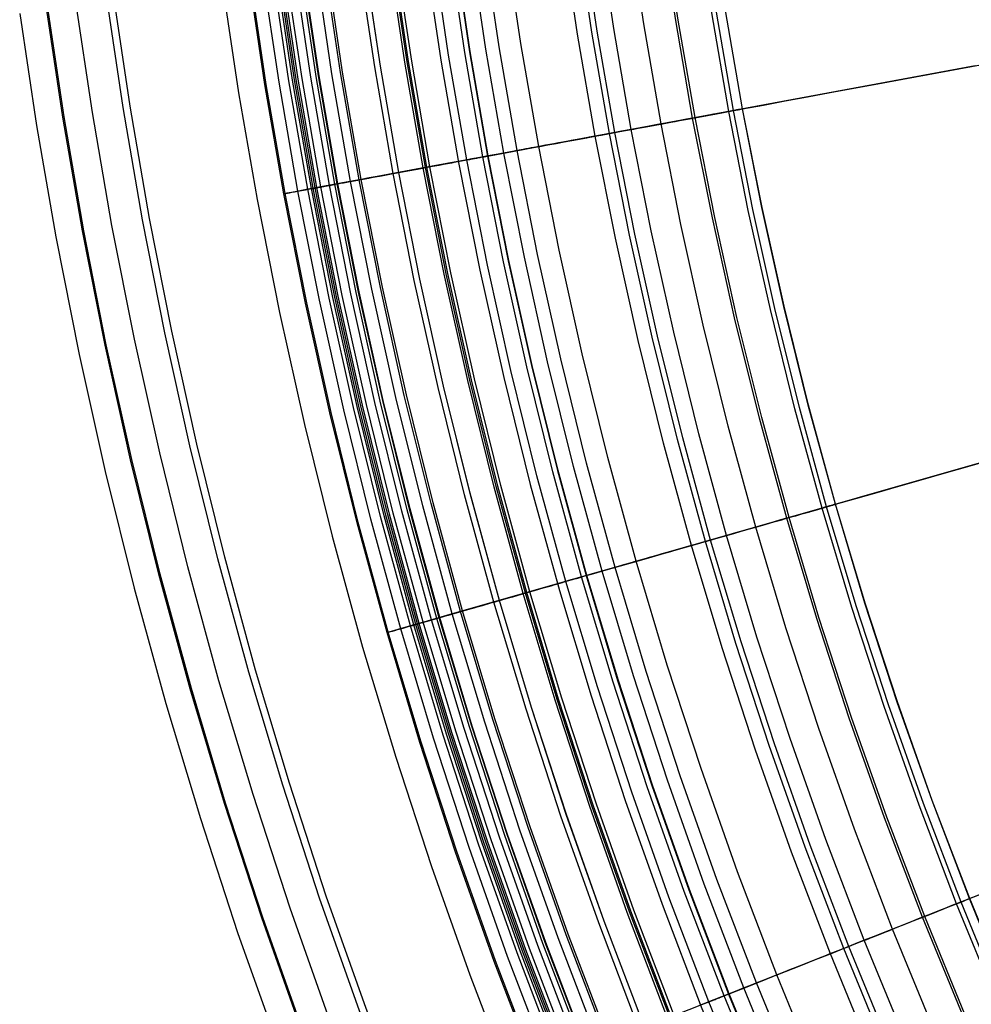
# Model space of a CAD drawing. Header units: millimetres. Extents: x -14 to 488, y -50 to 50.
# Tile 101 of 256: x 262 to 269, y -12 to -5. Entities that reach past the tile are written whole.
import ezdxf

# ---------------------------------------------------------------- set-up
doc = ezdxf.new("R2010")
doc.units = ezdxf.units.MM
doc.header["$MEASUREMENT"] = 0
doc.layers.add('Default', color=7, linetype='Continuous')

msp = doc.modelspace()

# ---------------------------------------------------------------- linework, layer by layer
at = {"layer": 'Default'}
for points in [[(268.9196, -17.8387), (268.4741, -17.0967), (268.049, -16.3461), (267.6446, -15.5876), (267.261, -14.8222), (266.8983, -14.0507), (266.5567, -13.2738), (266.236, -12.4925), (265.9365, -11.7075), (265.6578, -10.9196), (265.4001, -10.1296), (265.1632, -9.3384), (264.947, -8.5466), (264.7511, -7.7551), (264.5755, -6.9645), (264.4198, -6.1755), (264.2838, -5.3889), (264.1671, -4.6053), (264.0695, -3.8253), (263.9905, -3.0495), (263.9298, -2.2786), (263.8869, -1.513), (263.8615, -0.7533), (263.8532, 0)], [(268.933, -17.8305), (268.4877, -17.0888), (268.0629, -16.3385), (267.6587, -15.5804), (267.2752, -14.8153), (266.9127, -14.0442), (266.5712, -13.2677), (266.2507, -12.4867), (265.9513, -11.702), (265.6728, -10.9145), (265.4152, -10.1249), (265.1784, -9.334), (264.9622, -8.5426), (264.7665, -7.7515), (264.5909, -6.9612), (264.4353, -6.1726), (264.2993, -5.3864), (264.1827, -4.6031), (264.0851, -3.8235), (264.0062, -3.0481), (263.9455, -2.2775), (263.9027, -1.5123), (263.8773, -0.7529), (263.869, 0)], [(269.136, -17.7051), (268.6938, -16.9686), (268.2719, -16.2236), (267.8705, -15.4708), (267.4898, -14.7112), (267.1299, -13.9454), (266.7907, -13.1744), (266.4725, -12.3989), (266.1752, -11.6197), (265.8987, -10.8377), (265.6429, -10.0537), (265.4078, -9.2684), (265.1931, -8.4826), (264.9987, -7.6969), (264.8244, -6.9123), (264.6699, -6.1292), (264.5349, -5.3485), (264.4191, -4.5707), (264.3222, -3.7966), (264.2438, -3.0266), (264.1835, -2.2615), (264.141, -1.5016), (264.1158, -0.7476), (264.1075, 0)], [(269.171, -17.6834), (268.7294, -16.9479), (268.308, -16.2038), (267.9071, -15.4519), (267.5269, -14.6932), (267.1673, -13.9283), (266.8286, -13.1582), (266.5108, -12.3837), (266.2138, -11.6055), (265.9376, -10.8245), (265.6822, -10.0414), (265.4473, -9.2571), (265.2329, -8.4722), (265.0388, -7.6875), (264.8647, -6.9038), (264.7104, -6.1217), (264.5755, -5.342), (264.4599, -4.5652), (264.3631, -3.792), (264.2848, -3.0229), (264.2246, -2.2587), (264.1821, -1.4998), (264.157, -0.7467), (264.1487, 0)], [(269.3255, -17.5879), (268.8863, -16.8564), (268.4672, -16.1163), (268.0685, -15.3685), (267.6903, -14.6138), (267.3327, -13.8531), (266.9958, -13.0872), (266.6797, -12.3168), (266.3843, -11.5429), (266.1096, -10.7661), (265.8556, -9.9872), (265.622, -9.2071), (265.4087, -8.4264), (265.2156, -7.646), (265.0425, -6.8665), (264.889, -6.0887), (264.7549, -5.3131), (264.6398, -4.5405), (264.5436, -3.7715), (264.4657, -3.0066), (264.4058, -2.2465), (264.3636, -1.4917), (264.3386, -0.7427), (264.3303, 0)], [(269.3395, -17.5793), (268.9004, -16.8481), (268.4816, -16.1084), (268.083, -15.361), (267.705, -14.6067), (267.3476, -13.8464), (267.0109, -13.0808), (266.6949, -12.3108), (266.3997, -11.5372), (266.1252, -10.7608), (265.8712, -9.9823), (265.6377, -9.2026), (265.4246, -8.4223), (265.2316, -7.6423), (265.0585, -6.8632), (264.9051, -6.0857), (264.771, -5.3105), (264.6561, -4.5383), (264.5599, -3.7696), (264.482, -3.0052), (264.4222, -2.2454), (264.38, -1.491), (264.355, -0.7423), (264.3467, 0)], [(268.9098, -16.8426), (268.4911, -16.1031), (268.0927, -15.356), (267.7148, -14.6019), (267.3575, -13.8418), (267.0209, -13.0765), (266.7051, -12.3068), (266.4099, -11.5335), (266.1355, -10.7573), (265.8816, -9.9791), (265.6482, -9.1996), (265.4351, -8.4196), (265.2422, -7.6398), (265.0692, -6.8609), (264.9158, -6.0837), (264.7818, -5.3088), (264.6669, -4.5368), (264.5707, -3.7684), (264.4929, -3.0042), (264.4331, -2.2447), (264.3909, -1.4905), (264.3659, -0.7421), (264.3576, 0)], [(268.9301, -16.8308), (268.5117, -16.0918), (268.1135, -15.3452), (267.7359, -14.5917), (267.3789, -13.8321), (267.0425, -13.0674), (266.7269, -12.2982), (266.4319, -11.5254), (266.1577, -10.7497), (265.904, -9.9721), (265.6708, -9.1931), (265.4578, -8.4137), (265.265, -7.6344), (265.0921, -6.8561), (264.9389, -6.0794), (264.805, -5.3051), (264.6901, -4.5336), (264.594, -3.7658), (264.5162, -3.0021), (264.4565, -2.2431), (264.4143, -1.4894), (264.3893, -0.7416), (264.3811, 0)], [(269.2709, -16.6321), (268.8574, -15.9018), (268.464, -15.164), (268.0908, -14.4194), (267.738, -13.6688), (267.4056, -12.9131), (267.0937, -12.153), (266.8022, -11.3893), (266.5312, -10.6228), (266.2805, -9.8543), (266.05, -9.0846), (265.8396, -8.3143), (265.6491, -7.5443), (265.4782, -6.7752), (265.3268, -6.0077), (265.1944, -5.2424), (265.081, -4.4801), (264.986, -3.7213), (264.9091, -2.9666), (264.8501, -2.2166), (264.8084, -1.4719), (264.7837, -0.7328), (264.7756, 0)], [(269.3056, -16.6118), (268.8926, -15.8825), (268.4997, -15.1455), (268.127, -14.4018), (267.7746, -13.6522), (267.4426, -12.8973), (267.1311, -12.1382), (266.84, -11.3754), (266.5693, -10.6099), (266.3189, -9.8423), (266.0887, -9.0735), (265.8785, -8.3042), (265.6882, -7.5351), (265.5176, -6.7669), (265.3663, -6.0003), (265.2341, -5.236), (265.1208, -4.4746), (265.0259, -3.7168), (264.9492, -2.963), (264.8902, -2.2139), (264.8486, -1.4701), (264.8239, -0.7319), (264.8158, 0)], [(268.9937, -15.8269), (268.6022, -15.0925), (268.2307, -14.3514), (267.8796, -13.6044), (267.5488, -12.8522), (267.2383, -12.0957), (266.9482, -11.3356), (266.6785, -10.5727), (266.429, -9.8079), (266.1996, -9.0418), (265.9902, -8.2751), (265.8005, -7.5087), (265.6305, -6.7432), (265.4797, -5.9794), (265.348, -5.2177), (265.2351, -4.459), (265.1405, -3.7038), (265.0641, -2.9526), (265.0053, -2.2062), (264.9638, -1.4649), (264.9392, -0.7294), (264.9312, 0)], [(269.0808, -15.779), (268.6904, -15.0469), (268.3201, -14.3081), (267.97, -13.5633), (267.6402, -12.8134), (267.3307, -12.0591), (267.0415, -11.3013), (266.7725, -10.5408), (266.5238, -9.7782), (266.2951, -9.0144), (266.0863, -8.2501), (265.8972, -7.486), (265.7277, -6.7229), (265.5774, -5.9613), (265.4461, -5.2019), (265.3335, -4.4455), (265.2392, -3.6926), (265.163, -2.9437), (265.1044, -2.1995), (265.0631, -1.4605), (265.0386, -0.7272), (265.0305, 0)], [(269.2217, -15.7016), (268.8332, -14.9731), (268.4648, -14.2378), (268.1164, -13.4967), (267.7882, -12.7505), (267.4802, -11.9999), (267.1924, -11.2459), (266.9248, -10.489), (266.6773, -9.7302), (266.4497, -8.9702), (266.2419, -8.2096), (266.0538, -7.4493), (265.8851, -6.6899), (265.7355, -5.932), (265.6049, -5.1764), (265.4928, -4.4237), (265.399, -3.6744), (265.3232, -2.9293), (265.2648, -2.1887), (265.2237, -1.4533), (265.1993, -0.7236), (265.1913, 0)], [(269.2073, -14.7796), (268.8436, -14.0539), (268.4998, -13.3223), (268.1758, -12.5858), (267.8718, -11.8449), (267.5877, -11.1006), (267.3236, -10.3535), (267.0792, -9.6045), (266.8546, -8.8543), (266.6495, -8.1036), (266.4638, -7.3531), (266.2973, -6.6034), (266.1497, -5.8554), (266.0207, -5.1095), (265.9101, -4.3665), (265.8175, -3.627), (265.7426, -2.8914), (265.6851, -2.1604), (265.6444, -1.4345), (265.6204, -0.7142), (265.6124, 0)], [(268.9391, -14.0075), (268.5964, -13.2784), (268.2735, -12.5442), (267.9705, -11.8058), (267.6873, -11.064), (267.424, -10.3194), (267.1805, -9.5729), (266.9566, -8.8251), (266.7522, -8.0769), (266.5671, -7.3288), (266.4011, -6.5817), (266.254, -5.8361), (266.1255, -5.0927), (266.0152, -4.3521), (265.923, -3.615), (265.8483, -2.8819), (265.7909, -2.1533), (265.7505, -1.4298), (265.7265, -0.7119), (265.7186, 0)], [(268.975, -13.9901), (268.6326, -13.2619), (268.3101, -12.5287), (268.0075, -11.7912), (267.7247, -11.0502), (267.4618, -10.3066), (267.2185, -9.561), (266.9949, -8.8141), (266.7908, -8.0668), (266.6059, -7.3197), (266.4402, -6.5735), (266.2932, -5.8288), (266.1648, -5.0864), (266.0547, -4.3467), (265.9626, -3.6105), (265.888, -2.8783), (265.8307, -2.1506), (265.7903, -1.428), (265.7663, -0.711), (265.7584, 0)], [(269.0843, -13.9371), (268.7433, -13.2116), (268.422, -12.4811), (268.1205, -11.7464), (267.8388, -11.0083), (267.5769, -10.2675), (267.3345, -9.5247), (267.1118, -8.7807), (266.9084, -8.0362), (266.7243, -7.2919), (266.5591, -6.5485), (266.4127, -5.8067), (266.2848, -5.0671), (266.1751, -4.3302), (266.0833, -3.5968), (266.009, -2.8674), (265.952, -2.1425), (265.9117, -1.4226), (265.8878, -0.7083), (265.88, 0)], [(268.9458, -13.1195), (268.6268, -12.3941), (268.3274, -11.6645), (268.0477, -10.9315), (267.7875, -10.1959), (267.5469, -9.4583), (267.3257, -8.7195), (267.1237, -7.9802), (266.9409, -7.2411), (266.7769, -6.5029), (266.6315, -5.7662), (266.5045, -5.0317), (266.3956, -4.3), (266.3044, -3.5717), (266.2306, -2.8474), (266.174, -2.1275), (266.134, -1.4127), (266.1103, -0.7034), (266.1025, 0)], [(269.1603, -13.0219), (268.8436, -12.3019), (268.5465, -11.5778), (268.2688, -10.8503), (268.0106, -10.1201), (267.7718, -9.388), (267.5522, -8.6546), (267.3518, -7.9208), (267.1703, -7.1872), (267.0075, -6.4545), (266.8632, -5.7233), (266.7371, -4.9943), (266.629, -4.2681), (266.5385, -3.5452), (266.4653, -2.8262), (266.4091, -2.1117), (266.3694, -1.4022), (266.3458, -0.6981), (266.3381, 0)], [(269.1763, -13.0146), (268.8598, -12.2951), (268.5628, -11.5713), (268.2853, -10.8442), (268.0273, -10.1144), (267.7886, -9.3827), (267.5691, -8.6498), (267.3688, -7.9164), (267.1874, -7.1832), (267.0247, -6.4509), (266.8805, -5.7201), (266.7545, -4.9915), (266.6464, -4.2657), (266.556, -3.5432), (266.4828, -2.8246), (266.4266, -2.1105), (266.3869, -1.4014), (266.3634, -0.6977), (266.3557, 0)], [(269.0913, -12.1967), (268.7967, -11.4787), (268.5214, -10.7574), (268.2654, -10.0335), (268.0287, -9.3076), (267.811, -8.5806), (267.6122, -7.8531), (267.4323, -7.1257), (267.2709, -6.3993), (267.1278, -5.6744), (267.0029, -4.9516), (266.8957, -4.2316), (266.8059, -3.5148), (266.7334, -2.802), (266.6776, -2.0937), (266.6382, -1.3902), (266.6149, -0.6922), (266.6072, 0)], [(269.1232, -12.1831), (268.8289, -11.466), (268.5539, -10.7455), (268.2982, -10.0223), (268.0617, -9.2973), (267.8442, -8.5711), (267.6457, -7.8444), (267.4659, -7.1178), (267.3047, -6.3922), (267.1618, -5.6681), (267.037, -4.9461), (266.9299, -4.2269), (266.8403, -3.511), (266.7678, -2.7989), (266.7121, -2.0913), (266.6728, -1.3887), (266.6495, -0.6914), (266.6418, 0)], [(269.1846, -12.157), (268.891, -11.4414), (268.6166, -10.7225), (268.3614, -10.0009), (268.1254, -9.2774), (267.9084, -8.5527), (267.7103, -7.8275), (267.5309, -7.1026), (267.3701, -6.3785), (267.2275, -5.6559), (267.1029, -4.9355), (266.9961, -4.2178), (266.9067, -3.5034), (266.8343, -2.7929), (266.7787, -2.0868), (266.7395, -1.3857), (266.7162, -0.6899), (266.7086, 0)], [(269.1863, -12.1563), (268.8926, -11.4408), (268.6182, -10.7218), (268.3631, -10.0003), (268.1271, -9.2768), (267.9101, -8.5522), (267.712, -7.8271), (267.5327, -7.1022), (267.3718, -6.3781), (267.2293, -5.6556), (267.1047, -4.9352), (266.9978, -4.2176), (266.9084, -3.5032), (266.8361, -2.7928), (266.7805, -2.0867), (266.7413, -1.3856), (266.718, -0.6899), (266.7104, 0)], [(269.1712, -17.6833), (268.7296, -16.9477), (268.3082, -16.2036), (267.9074, -15.4518), (267.5271, -14.6931), (267.1676, -13.9282), (266.8289, -13.1581), (266.511, -12.3836), (266.2141, -11.6054), (265.9379, -10.8244), (265.6824, -10.0413), (265.4476, -9.257), (265.2332, -8.4721), (265.039, -7.6875), (264.8649, -6.9038), (264.7106, -6.1217), (264.5758, -5.3419), (264.4601, -4.5651), (264.3633, -3.7919), (264.285, -3.0229), (264.2249, -2.2587), (264.1824, -1.4998), (264.1572, -0.7467), (264.149, 0)], [(264.5929, 0), (264.6016, -0.7601), (264.6277, -1.5198), (264.6712, -2.2788), (264.732, -3.0365), (264.8101, -3.7926), (264.9054, -4.5468), (265.018, -5.2986), (265.1477, -6.0476), (265.304, -6.8382), (265.4794, -7.6248), (265.6738, -8.4068), (265.8871, -9.184), (266.1191, -9.9558), (266.3698, -10.7217), (266.6389, -11.4813), (266.9264, -12.2341), (267.2453, -13.0107), (267.5837, -13.779), (267.9414, -14.5385), (268.3182, -15.2887), (268.7137, -16.0292), (269.1278, -16.7595)], [(264.5929, 0), (264.6016, -0.7601), (264.6277, -1.5198), (264.6712, -2.2788), (264.732, -3.0365), (264.8101, -3.7926), (264.9054, -4.5468), (265.018, -5.2986), (265.1477, -6.0476), (265.304, -6.8382), (265.4794, -7.6248), (265.6738, -8.4068), (265.8871, -9.184), (266.1191, -9.9558), (266.3698, -10.7217), (266.6389, -11.4813), (266.9264, -12.2341), (267.2453, -13.0107), (267.5837, -13.779), (267.9414, -14.5385), (268.3182, -15.2887), (268.7137, -16.0292), (269.1278, -16.7595)], [(269.1667, -16.6928), (268.7517, -15.9599), (268.3569, -15.2194), (267.9823, -14.472), (267.6282, -13.7187), (267.2946, -12.9602), (266.9816, -12.1973), (266.6891, -11.4309), (266.417, -10.6616), (266.1654, -9.8903), (265.9341, -9.1178), (265.7229, -8.3447), (265.5317, -7.5718), (265.3602, -6.7999), (265.2082, -6.0296), (265.0754, -5.2616), (264.9615, -4.4965), (264.8662, -3.7349), (264.7891, -2.9775), (264.7298, -2.2247), (264.688, -1.4772), (264.6632, -0.7355), (264.655, 0)], [(264.8099, 0), (264.8181, -0.7321), (264.8427, -1.4703), (264.8843, -2.2143), (264.9433, -2.9635), (265.0201, -3.7174), (265.115, -4.4754), (265.2284, -5.237), (265.3605, -6.0014), (265.5118, -6.7681), (265.6825, -7.5364), (265.8729, -8.3057), (266.083, -9.0751), (266.3133, -9.8441), (266.5637, -10.6117), (266.8345, -11.3774), (267.1256, -12.1403), (267.4372, -12.8996), (267.7692, -13.6546), (268.1217, -14.4044), (268.4945, -15.1482), (268.8875, -15.8853), (269.3006, -16.6148)], [(269.3323, -18.606), (268.8657, -17.872), (268.4194, -17.1286), (267.9936, -16.3766), (267.5884, -15.6167), (267.2041, -14.8499), (266.8407, -14.0769), (266.4984, -13.2986), (266.1772, -12.5158), (265.877, -11.7293), (265.5979, -10.94), (265.3397, -10.1485), (265.1024, -9.3558), (264.8857, -8.5626), (264.6895, -7.7695), (264.5135, -6.9774), (264.3575, -6.187), (264.2212, -5.3989), (264.1044, -4.6139)], [(268.9161, -18.878), (268.4428, -18.1334), (267.9899, -17.3791), (267.5578, -16.616), (267.1467, -15.8451), (266.7568, -15.067), (266.3881, -14.2827), (266.0408, -13.493), (265.7149, -12.6988), (265.4104, -11.9008), (265.1272, -11.0999), (264.8652, -10.2969), (264.6244, -9.4926), (264.4045, -8.6878), (264.2054, -7.8831), (264.0269, -7.0795), (263.8686, -6.2775), (263.7304, -5.4779), (263.6118, -4.6813)], [(268.9238, -18.873), (268.4506, -18.1285), (267.9978, -17.3745), (267.5659, -16.6116), (267.1549, -15.8409), (266.7651, -15.063), (266.3965, -14.2789), (266.0493, -13.4895), (265.7234, -12.6954), (265.419, -11.8976), (265.1359, -11.097), (264.874, -10.2942), (264.6332, -9.4901), (264.4134, -8.6854), (264.2144, -7.881), (264.0359, -7.0776), (263.8777, -6.2758), (263.7394, -5.4764), (263.6209, -4.6801)], [(269.0033, -18.821), (268.5314, -18.0786), (268.0799, -17.3266), (267.6491, -16.5659), (267.2393, -15.7972), (266.8505, -15.0215), (266.4829, -14.2396), (266.1367, -13.4523), (265.8117, -12.6605), (265.5081, -11.8649), (265.2258, -11.0664), (264.9646, -10.2658), (264.7245, -9.464), (264.5053, -8.6615), (264.3068, -7.8593), (264.1288, -7.0581), (263.971, -6.2585), (263.8332, -5.4613), (263.715, -4.6672)], [(269.065, -18.7807), (268.594, -18.0399), (268.1435, -17.2895), (267.7137, -16.5304), (267.3047, -15.7634), (266.9168, -14.9894), (266.55, -14.2091), (266.2045, -13.4235), (265.8802, -12.6333), (265.5772, -11.8395), (265.2955, -11.0427), (265.0349, -10.2439), (264.7953, -9.4437), (264.5766, -8.643), (264.3785, -7.8425), (264.2009, -7.043), (264.0435, -6.2451), (263.9059, -5.4497), (263.7879, -4.6572)], [(269.088, -18.7657), (268.6174, -18.0254), (268.1673, -17.2757), (267.7378, -16.5172), (267.3291, -15.7508), (266.9415, -14.9774), (266.575, -14.1977), (266.2298, -13.4127), (265.9058, -12.6232), (265.6031, -11.83), (265.3216, -11.0339), (265.0612, -10.2356), (264.8218, -9.4361), (264.6032, -8.6361), (264.4053, -7.8362), (264.2278, -7.0373), (264.0705, -6.2401), (263.9331, -5.4453), (263.8152, -4.6535)], [(269.0996, -18.7581), (268.6293, -18.0181), (268.1793, -17.2686), (267.75, -16.5104), (267.3415, -15.7444), (266.954, -14.9713), (266.5877, -14.192), (266.2426, -13.4073), (265.9188, -12.6181), (265.6161, -11.8252), (265.3347, -11.0294), (265.0744, -10.2315), (264.8352, -9.4323), (264.6167, -8.6325), (264.4189, -7.833), (264.2415, -7.0345), (264.0842, -6.2376), (263.9468, -5.4431), (263.829, -4.6516)], [(269.1106, -18.7509), (268.6404, -18.0112), (268.1906, -17.262), (267.7615, -16.5041), (267.3531, -15.7384), (266.9658, -14.9656), (266.5996, -14.1865), (266.2547, -13.4022), (265.9309, -12.6133), (265.6284, -11.8207), (265.3471, -11.0252), (265.087, -10.2276), (264.8477, -9.4287), (264.6294, -8.6292), (264.4316, -7.83), (264.2543, -7.0318), (264.0971, -6.2352), (263.9598, -5.441), (263.842, -4.6498)], [(269.122, -18.7434), (268.6521, -18.0041), (268.2024, -17.2552), (267.7734, -16.4976), (267.3653, -15.7321), (266.9781, -14.9596), (266.6121, -14.1809), (266.2672, -13.3968), (265.9436, -12.6082), (265.6413, -11.8159), (265.3601, -11.0208), (265.1, -10.2235), (264.8609, -9.4249), (264.6426, -8.6258), (264.4449, -7.8269), (264.2677, -7.029), (264.1105, -6.2327), (263.9733, -5.4388), (263.8555, -4.6479)], [(269.1462, -18.7276), (268.6766, -17.9889), (268.2274, -17.2406), (267.7988, -16.4836), (267.391, -15.7188), (267.0041, -14.947), (266.6384, -14.1689), (266.2939, -13.3855), (265.9705, -12.5976), (265.6684, -11.806), (265.3875, -11.0115), (265.1276, -10.2149), (264.8887, -9.417), (264.6706, -8.6185), (264.4731, -7.8203), (264.296, -7.0231), (264.139, -6.2275), (264.0018, -5.4342), (263.8842, -4.644)], [(269.2002, -18.6923), (268.7315, -17.955), (268.2831, -17.2081), (267.8553, -16.4526), (267.4482, -15.6892), (267.0621, -14.9188), (266.6971, -14.1422), (266.3532, -13.3603), (266.0304, -12.5739), (265.7289, -11.7837), (265.4485, -10.9907), (265.1891, -10.1956), (264.9506, -9.3992), (264.733, -8.6023), (264.5358, -7.8056), (264.359, -7.0098), (264.2023, -6.2157), (264.0654, -5.424), (263.948, -4.6353)], [(269.234, -18.6702), (268.7658, -17.9338), (268.318, -17.1878), (267.8906, -16.4331), (267.4841, -15.6707), (267.0984, -14.9012), (266.7338, -14.1255), (266.3903, -13.3445), (266.068, -12.559), (265.7668, -11.7698), (265.4867, -10.9777), (265.2276, -10.1836), (264.9895, -9.3881), (264.772, -8.5921), (264.5751, -7.7964), (264.3986, -7.0015), (264.242, -6.2084), (264.1053, -5.4176), (263.988, -4.6298)], [(269.249, -18.6604), (268.7811, -17.9243), (268.3334, -17.1788), (267.9064, -16.4245), (267.5, -15.6624), (267.1146, -14.8933), (266.7501, -14.1181), (266.4068, -13.3375), (266.0847, -12.5524), (265.7836, -11.7636), (265.5037, -10.972), (265.2448, -10.1782), (265.0067, -9.3832), (264.7894, -8.5876), (264.5926, -7.7923), (264.4161, -6.9979), (264.2597, -6.2051), (264.123, -5.4147), (264.0058, -4.6274)], [(269.2522, -18.6583), (268.7844, -17.9223), (268.3368, -17.1768), (267.9097, -16.4226), (267.5034, -15.6606), (267.118, -14.8917), (266.7537, -14.1165), (266.4104, -13.336), (266.0883, -12.551), (265.7873, -11.7623), (265.5074, -10.9707), (265.2484, -10.1771), (265.0104, -9.3821), (264.7931, -8.5866), (264.5964, -7.7914), (264.4199, -6.9971), (264.2635, -6.2044), (264.1268, -5.4141), (264.0096, -4.6268)], [(263.4195, -4.752), (263.5372, -5.5377), (263.6728, -6.3206), (263.8361, -7.1468), (264.0194, -7.9689), (264.2226, -8.7863), (264.4455, -9.5985), (264.688, -10.4051), (264.95, -11.2056), (265.2313, -11.9995), (265.5318, -12.7863), (265.865, -13.5979), (266.2187, -14.4009), (266.5926, -15.1946), (266.9863, -15.9787), (267.3997, -16.7526), (267.8325, -17.5158), (268.2843, -18.2679), (268.7551, -19.0082), (269.2551, -19.7518)], [(263.4195, -4.752), (263.5372, -5.5377), (263.6728, -6.3206), (263.8361, -7.1468), (264.0194, -7.9689), (264.2226, -8.7863), (264.4455, -9.5985), (264.688, -10.4051), (264.95, -11.2056), (265.2313, -11.9995), (265.5318, -12.7863), (265.865, -13.5979), (266.2187, -14.4009), (266.5926, -15.1946), (266.9863, -15.9787), (267.3997, -16.7526), (267.8325, -17.5158), (268.2843, -18.2679), (268.7551, -19.0082), (269.2551, -19.7518)], [(269.0729, -20.9558), (268.5437, -20.2107), (268.0351, -19.454), (267.5473, -18.6866), (267.0806, -17.9094), (266.6353, -17.123), (266.2117, -16.3285), (265.8099, -15.5268), (265.43, -14.7185), (265.0721, -13.9047), (264.7362, -13.0863), (264.4223, -12.2639), (264.1305, -11.4386), (263.8606, -10.6111), (263.6124, -9.7822), (263.3858, -8.9528), (263.1807, -8.1237), (262.9967, -7.2955), (262.8336, -6.469), (262.6911, -5.645), (262.5689, -4.8242)], [(269.1144, -20.9255), (268.586, -20.1815), (268.0781, -19.4259), (267.591, -18.6597), (267.125, -17.8835), (266.6804, -17.0983), (266.2573, -16.305), (265.8561, -15.5043), (265.4767, -14.6973), (265.1193, -13.8847), (264.7839, -13.0674), (264.4705, -12.2462), (264.1791, -11.4221), (263.9096, -10.5958), (263.6617, -9.7681), (263.4355, -8.9399), (263.2306, -8.1119), (263.0469, -7.2849), (262.8841, -6.4597), (262.7418, -5.6369), (262.6198, -4.8172)], [(269.2676, -21.9614), (268.7115, -21.2195), (268.1757, -20.465), (267.6606, -19.6989), (267.1667, -18.9218), (266.6941, -18.1347), (266.2433, -17.3385), (265.8143, -16.534), (265.4074, -15.7221), (265.0227, -14.9037), (264.6603, -14.0797), (264.3202, -13.2509), (264.0024, -12.4183), (263.7069, -11.5825), (263.4336, -10.7446), (263.1823, -9.9053), (262.9529, -9.0655), (262.7451, -8.2259), (262.5588, -7.3873), (262.3937, -6.5504), (262.2494, -5.7161), (262.1257, -4.8849)], [(269.2749, -21.9558), (268.7189, -21.2141), (268.1833, -20.4598), (267.6683, -19.6938), (267.1745, -18.917), (266.7021, -18.1301), (266.2513, -17.3341), (265.8225, -16.5298), (265.4157, -15.7181), (265.0311, -14.8999), (264.6688, -14.0761), (264.3288, -13.2476), (264.0111, -12.4151), (263.7156, -11.5796), (263.4423, -10.7419), (263.1911, -9.9028), (262.9618, -9.0632), (262.7541, -8.2238), (262.5678, -7.3854), (262.4027, -6.5488), (262.2585, -5.7146), (262.1348, -4.8836)], [(269.4417, -21.8274), (268.8889, -21.09), (268.3564, -20.3402), (267.8445, -19.5786), (267.3536, -18.8063), (266.8839, -18.0241), (266.4358, -17.2327), (266.0094, -16.4331), (265.605, -15.6262), (265.2227, -14.8128), (264.8625, -13.9938), (264.5245, -13.1701), (264.2086, -12.3425), (263.9149, -11.5119), (263.6432, -10.6791), (263.3935, -9.8449), (263.1654, -9.0102), (262.959, -8.1757), (262.7738, -7.3422), (262.6097, -6.5105), (262.4663, -5.6812), (262.3433, -4.8551)], [(261.9336, -4.9572), (262.0563, -5.7769), (262.1978, -6.5935), (262.3682, -7.4554), (262.5594, -8.313), (262.7713, -9.1657), (263.0039, -10.013), (263.2569, -10.8544), (263.5302, -11.6894), (263.8236, -12.5176), (264.1371, -13.3384), (264.4847, -14.1851), (264.8537, -15.0227), (265.2437, -15.8508), (265.6544, -16.6687), (266.0857, -17.476), (266.5371, -18.2722), (267.0085, -19.0567), (267.4996, -19.829), (268.0212, -20.6047), (268.5626, -21.3667), (269.1235, -22.1144)]]:
    msp.add_lwpolyline(points, dxfattribs=at)
at = {"layer": 'Default', "extrusion": (-0.181957, 0.983306, 0)}
for points in [[(-259.6211, 24.7553), (-259.6207, 24.722), (-259.6196, 24.6885), (-259.6177, 24.6546), (-259.615, 24.6206), (-259.6115, 24.5863), (-259.6072, 24.5518), (-259.602, 24.5172), (-259.596, 24.4824), (-259.5891, 24.4475), (-259.5814, 24.4126), (-259.5727, 24.3776), (-259.5632, 24.3426), (-259.5527, 24.3076), (-259.5413, 24.2727), (-259.529, 24.2379), (-259.5157, 24.2032), (-259.5016, 24.1687), (-259.4865, 24.1343), (-259.4704, 24.1002), (-259.4535, 24.0664), (-259.4356, 24.0329), (-259.4168, 23.9997), (-259.3971, 23.9669), (-259.3765, 23.9345), (-259.3551, 23.9026), (-259.3328, 23.8712), (-259.3096, 23.8402), (-259.2856, 23.8099), (-259.2608, 23.7801), (-259.2352, 23.751), (-259.2088, 23.7225), (-259.1817, 23.6947), (-259.1539, 23.6676), (-259.1254, 23.6412), (-259.0963, 23.6156), (-259.0665, 23.5908), (-259.0361, 23.5668), (-259.0052, 23.5436), (-258.9738, 23.5213), (-258.9419, 23.4998), (-258.9095, 23.4793), (-258.8767, 23.4596), (-258.8435, 23.4408), (-258.81, 23.4229), (-258.7762, 23.406), (-258.7421, 23.3899), (-258.7077, 23.3748), (-258.6732, 23.3607), (-258.6385, 23.3474), (-258.6037, 23.3351), (-258.5688, 23.3237), (-258.5338, 23.3132), (-258.4988, 23.3037), (-258.4638, 23.295), (-258.4289, 23.2873), (-258.394, 23.2804), (-258.3592, 23.2744), (-258.3246, 23.2692), (-258.2901, 23.2649), (-258.2558, 23.2614), (-258.2218, 23.2587), (-258.1879, 23.2568), (-258.1543, 23.2557), (-258.1211, 23.2553), (-258.0878, 23.2557), (-258.0542, 23.2568), (-258.0203, 23.2587), (-257.9863, 23.2614), (-257.952, 23.2649), (-257.9175, 23.2692), (-257.8829, 23.2744), (-257.8481, 23.2804), (-257.8132, 23.2873), (-257.7783, 23.295), (-257.7433, 23.3037), (-257.7083, 23.3132), (-257.6733, 23.3237), (-257.6384, 23.3351), (-257.6036, 23.3474), (-257.5689, 23.3607), (-257.5344, 23.3748), (-257.5, 23.3899), (-257.4659, 23.406), (-257.4321, 23.4229), (-257.3986, 23.4408), (-257.3654, 23.4596), (-257.3326, 23.4793), (-257.3002, 23.4998), (-257.2683, 23.5213), (-257.2369, 23.5436), (-257.206, 23.5668), (-257.1756, 23.5908), (-257.1458, 23.6156), (-257.1167, 23.6412), (-257.0882, 23.6676), (-257.0604, 23.6947), (-257.0333, 23.7225), (-257.0069, 23.751), (-256.9813, 23.7801), (-256.9565, 23.8099), (-256.9325, 23.8402), (-256.9093, 23.8712), (-256.887, 23.9026), (-256.8656, 23.9345), (-256.845, 23.9669), (-256.8253, 23.9997), (-256.8065, 24.0329), (-256.7886, 24.0664), (-256.7717, 24.1002), (-256.7556, 24.1343), (-256.7405, 24.1687), (-256.7264, 24.2032), (-256.7131, 24.2379), (-256.7008, 24.2727), (-256.6894, 24.3076), (-256.679, 24.3426), (-256.6694, 24.3776), (-256.6607, 24.4126), (-256.653, 24.4475), (-256.6461, 24.4824), (-256.6401, 24.5172), (-256.6349, 24.5518), (-256.6306, 24.5863), (-256.6271, 24.6206), (-256.6244, 24.6546), (-256.6225, 24.6885), (-256.6214, 24.722), (-256.6211, 24.7553)], [(-256.6211, 24.7553), (-256.6214, 24.7886), (-256.6225, 24.8222), (-256.6244, 24.856), (-256.6271, 24.8901), (-256.6306, 24.9244), (-256.6349, 24.9589), (-256.6401, 24.9935), (-256.6461, 25.0283), (-256.653, 25.0632), (-256.6607, 25.0981), (-256.6694, 25.1331), (-256.679, 25.1681), (-256.6894, 25.203), (-256.7008, 25.238), (-256.7131, 25.2728), (-256.7264, 25.3075), (-256.7405, 25.342), (-256.7556, 25.3764), (-256.7717, 25.4105), (-256.7886, 25.4443), (-256.8065, 25.4778), (-256.8253, 25.511), (-256.845, 25.5438), (-256.8656, 25.5762), (-256.887, 25.6081), (-256.9093, 25.6395), (-256.9325, 25.6704), (-256.9565, 25.7008), (-256.9813, 25.7306), (-257.0069, 25.7597), (-257.0333, 25.7882), (-257.0604, 25.816), (-257.0882, 25.8431), (-257.1167, 25.8695), (-257.1458, 25.8951), (-257.1756, 25.9199), (-257.206, 25.9439), (-257.2369, 25.967), (-257.2683, 25.9894), (-257.3002, 26.0108), (-257.3326, 26.0314), (-257.3654, 26.0511), (-257.3986, 26.0699), (-257.4321, 26.0878), (-257.4659, 26.1047), (-257.5, 26.1208), (-257.5344, 26.1359), (-257.5689, 26.15), (-257.6036, 26.1633), (-257.6384, 26.1756), (-257.6733, 26.187), (-257.7083, 26.1974), (-257.7433, 26.207), (-257.7783, 26.2157), (-257.8132, 26.2234), (-257.8481, 26.2303), (-257.8829, 26.2363), (-257.9175, 26.2415), (-257.952, 26.2458), (-257.9863, 26.2493), (-258.0203, 26.252), (-258.0542, 26.2538), (-258.0878, 26.255), (-258.1211, 26.2553), (-258.1543, 26.255), (-258.1879, 26.2538), (-258.2218, 26.252), (-258.2558, 26.2493), (-258.2901, 26.2458), (-258.3246, 26.2415), (-258.3592, 26.2363), (-258.394, 26.2303), (-258.4289, 26.2234), (-258.4638, 26.2157), (-258.4988, 26.207), (-258.5338, 26.1974), (-258.5688, 26.187), (-258.6037, 26.1756), (-258.6385, 26.1633), (-258.6732, 26.15), (-258.7077, 26.1359), (-258.7421, 26.1208), (-258.7762, 26.1047), (-258.81, 26.0878), (-258.8435, 26.0699), (-258.8767, 26.0511), (-258.9095, 26.0314), (-258.9419, 26.0108), (-258.9738, 25.9894), (-259.0052, 25.967), (-259.0361, 25.9439), (-259.0665, 25.9199), (-259.0963, 25.8951), (-259.1254, 25.8695), (-259.1539, 25.8431), (-259.1817, 25.816), (-259.2088, 25.7882), (-259.2352, 25.7597), (-259.2608, 25.7306), (-259.2856, 25.7008), (-259.3096, 25.6704), (-259.3328, 25.6395), (-259.3551, 25.6081), (-259.3765, 25.5762), (-259.3971, 25.5438), (-259.4168, 25.511), (-259.4356, 25.4778), (-259.4535, 25.4443), (-259.4704, 25.4105), (-259.4865, 25.3764), (-259.5016, 25.342), (-259.5157, 25.3075), (-259.529, 25.2728), (-259.5413, 25.238), (-259.5527, 25.203), (-259.5632, 25.1681), (-259.5727, 25.1331), (-259.5814, 25.0981), (-259.5891, 25.0632), (-259.596, 25.0283), (-259.602, 24.9935), (-259.6072, 24.9589), (-259.6115, 24.9244), (-259.615, 24.8901), (-259.6177, 24.856), (-259.6196, 24.8222), (-259.6207, 24.7886), (-259.6211, 24.7553)]]:
    msp.add_lwpolyline(points, dxfattribs=at)
at = {"layer": 'Default'}
for points in [[(265.3605, -6.0014, 27.6319), (265.4263, -5.9892, 27.6112), (265.4913, -5.9772, 27.5885), (265.5556, -5.9653, 27.5639), (265.6189, -5.9536, 27.5375), (265.6813, -5.942, 27.5093), (265.7428, -5.9307, 27.4795), (265.8033, -5.9195, 27.448), (265.8627, -5.9085, 27.4149), (265.9209, -5.8977, 27.3804), (265.978, -5.8871, 27.3444), (266.0339, -5.8768, 27.307), (266.0885, -5.8667, 27.2683), (266.1418, -5.8568, 27.2284), (266.1937, -5.8472, 27.1873), (266.2442, -5.8379, 27.145), (266.2932, -5.8288, 27.1017), (266.3407, -5.82, 27.0575), (266.3867, -5.8115, 27.0123), (266.4311, -5.8033, 26.9662), (266.4741, -5.7953, 26.9194), (266.5156, -5.7877, 26.8719), (266.5557, -5.7802, 26.8237), (266.5943, -5.7731, 26.7749), (266.6315, -5.7662, 26.7256), (266.6673, -5.7596, 26.6759), (266.7017, -5.7532, 26.6258), (266.7347, -5.7471, 26.5753), (266.7664, -5.7413, 26.5245), (266.7968, -5.7356, 26.4734), (266.8259, -5.7302, 26.422), (266.8538, -5.7251, 26.3705), (266.8805, -5.7201, 26.3188), (266.906, -5.7154, 26.267), (266.9303, -5.7109, 26.215), (266.9534, -5.7066, 26.163), (266.9755, -5.7026, 26.1109), (266.9964, -5.6987, 26.0586), (267.0163, -5.695, 26.0063), (267.0352, -5.6915, 25.954), (267.053, -5.6882, 25.9016), (267.0857, -5.6822, 25.7967), (267.1146, -5.6768, 25.6917), (267.1399, -5.6721, 25.5867), (267.1618, -5.6681, 25.4818), (267.1806, -5.6646, 25.3771), (267.1962, -5.6617, 25.2726), (267.2088, -5.6594, 25.1682), (267.2185, -5.6576, 25.064), (267.2253, -5.6563, 24.96), (267.2293, -5.6556, 24.8562), (267.2306, -5.6554, 24.7525), (267.2293, -5.6556, 24.6491), (267.2254, -5.6563, 24.5458), (267.219, -5.6575, 24.4427), (267.2101, -5.6592, 24.3399), (267.1986, -5.6613, 24.2373), (267.1847, -5.6639, 24.1349), (267.1682, -5.6669, 24.0328), (267.1493, -5.6704, 23.931), (267.1278, -5.6744, 23.8295), (267.1039, -5.6788, 23.7283), (267.0775, -5.6837, 23.6274), (267.0484, -5.6891, 23.527), (267.0168, -5.6949, 23.4269), (266.9825, -5.7013, 23.3273), (266.9455, -5.7081, 23.2281), (266.9057, -5.7155, 23.1295), (266.8632, -5.7233, 23.0315), (266.8178, -5.7317, 22.934), (266.7695, -5.7407, 22.8373), (266.7181, -5.7502, 22.7413), (266.6636, -5.7603, 22.6463), (266.6059, -5.7709, 22.5522), (266.545, -5.7822, 22.4592), (266.4806, -5.7941, 22.3674), (266.4127, -5.8067, 22.2769), (266.3413, -5.8199, 22.1879), (266.2662, -5.8338, 22.1004), (266.2273, -5.841, 22.0573), (266.1874, -5.8484, 22.0148), (266.1466, -5.856, 21.9727), (266.1048, -5.8637, 21.9312), (266.0621, -5.8716, 21.8903), (266.0184, -5.8797, 21.8499), (265.9738, -5.8879, 21.8102), (265.9281, -5.8964, 21.7712), (265.8815, -5.905, 21.7328), (265.8338, -5.9138, 21.6951), (265.7852, -5.9228, 21.6582), (265.7175, -5.9354, 21.6089), (265.6991, -5.9388, 21.5949), (265.6804, -5.9422, 21.58), (265.6611, -5.9458, 21.5641), (265.6413, -5.9495, 21.547), (265.6208, -5.9533, 21.5286), (265.5774, -5.9613, 21.4878), (265.5305, -5.97, 21.4406), (265.4797, -5.9794, 21.3865), (265.425, -5.9895, 21.3251), (265.3663, -6.0003, 21.2559), (265.3057, -6.0116, 21.1817), (265.2467, -6.0225, 21.1064), (265.1888, -6.0332, 21.0288), (265.1318, -6.0437, 20.9477), (265.0753, -6.0542, 20.8617), (265.0189, -6.0646, 20.7696), (264.9623, -6.0751, 20.6701), (264.9051, -6.0857, 20.5619), (264.8471, -6.0964, 20.4437), (264.7884, -6.1073, 20.3146), (264.7292, -6.1182, 20.1733), (264.6699, -6.1292, 20.0188), (264.6105, -6.1402, 19.85), (264.5514, -6.1511, 19.666), (264.4929, -6.162, 19.4661), (264.4353, -6.1726, 19.2492), (264.3789, -6.1831, 19.0146), (264.3241, -6.1932, 18.7616), (264.271, -6.203, 18.4896), (264.2201, -6.2125, 18.1978), (264.1715, -6.2214, 17.8856), (264.1257, -6.2299, 17.5523), (264.0435, -6.2451, 16.8199), (263.9756, -6.2577, 15.9953), (263.9241, -6.2672, 15.073), (263.8908, -6.2734, 14.0477), (263.8686, -6.2775, 6.8571), (263.8702, -6.2772, 6.6768), (263.8752, -6.2763, 6.5005), (263.8833, -6.2748, 6.328), (263.8947, -6.2727, 6.1595), (263.9092, -6.27, 5.995), (263.9268, -6.2667, 5.8344), (263.9474, -6.2629, 5.6777), (263.971, -6.2585, 5.5249), (263.9975, -6.2536, 5.3761), (264.0269, -6.2482, 5.2312), (264.059, -6.2423, 5.0901), (264.0939, -6.2358, 4.9527), (264.1315, -6.2289, 4.8191), (264.1717, -6.2214, 4.6892), (264.2144, -6.2135, 4.5629), (264.2597, -6.2051, 4.4401), (264.3074, -6.1963, 4.3209), (264.3576, -6.187, 4.2051), (264.4102, -6.1773, 4.0926), (264.4653, -6.1671, 3.9832), (264.5229, -6.1564, 3.8769), (264.5829, -6.1453, 3.7736), (264.6454, -6.1338, 3.6731), (264.7104, -6.1217, 3.5754), (264.7778, -6.1093, 3.4802), (264.8478, -6.0963, 3.3876), (264.9204, -6.0829, 3.2975), (264.9958, -6.0689, 3.2097), (265.0741, -6.0544, 3.1242), (265.1553, -6.0394, 3.0408), (265.2394, -6.0238, 2.9595), (265.3268, -6.0077, 2.8803), (265.4173, -5.9909, 2.803), (265.5111, -5.9735, 2.7276), (265.6084, -5.9555, 2.6541), (265.7092, -5.9369, 2.5825), (265.8136, -5.9176, 2.5129), (265.9217, -5.8976, 2.4451), (266.0337, -5.8768, 2.3794), (266.1497, -5.8554, 2.3155), (266.2696, -5.8332, 2.2536), (266.3937, -5.8102, 2.1937), (266.522, -5.7865, 2.1359), (266.6544, -5.762, 2.0801), (266.7912, -5.7367, 2.0266), (266.9322, -5.7106, 1.9753), (267.0776, -5.6837, 1.9264), (267.2275, -5.6559, 1.8798), (267.3818, -5.6274, 1.8356), (267.5406, -5.598, 1.7939), (267.7039, -5.5678, 1.7548), (267.8717, -5.5367, 1.7182), (268.044, -5.5048, 1.6843), (268.2207, -5.4721, 1.653), (268.4019, -5.4386, 1.6245), (268.5875, -5.4043, 1.5988), (268.9722, -5.3331, 1.556)], [(268.9338, -5.3402, 84.2455), (267.3887, -5.6261, 73.662), (266.254, -5.8361, 64.6938), (265.4499, -5.9849, 57.0709), (264.9158, -6.0837, 50.6988), (264.3575, -6.187, 40.8885), (264.0842, -6.2376, 33.3186), (264.0602, -6.242, 31.5171), (264.0705, -6.2401, 30.987), (264.0809, -6.2382, 30.7366), (264.095, -6.2356, 30.4965), (264.1129, -6.2323, 30.267), (264.1348, -6.2282, 30.0486), (264.1607, -6.2234, 29.8417), (264.1907, -6.2179, 29.6466), (264.2073, -6.2148, 29.5536), (264.2249, -6.2116, 29.4637), (264.2437, -6.2081, 29.3769), (264.2635, -6.2044, 29.2934), (264.2845, -6.2005, 29.2124), (264.3067, -6.1964, 29.1332), (264.3301, -6.1921, 29.056), (264.3545, -6.1876, 28.9806), (264.38, -6.1829, 28.9071), (264.4065, -6.178, 28.8356), (264.4339, -6.1729, 28.766), (264.4621, -6.1677, 28.6984), (264.4911, -6.1623, 28.6328), (264.5208, -6.1568, 28.5692), (264.5511, -6.1512, 28.5076), (264.5821, -6.1455, 28.448), (264.6136, -6.1396, 28.3905), (264.6455, -6.1337, 28.3351), (264.6779, -6.1277, 28.2818), (264.7106, -6.1217, 28.2306), (264.7436, -6.1156, 28.1816), (264.7768, -6.1094, 28.1347), (264.81, -6.1033, 28.0899), (264.8433, -6.0971, 28.0473), (264.8764, -6.091, 28.0068), (264.9094, -6.0849, 27.9685), (264.9421, -6.0788, 27.9323), (264.9744, -6.0729, 27.8982), (265.0063, -6.067, 27.8663), (265.0376, -6.0612, 27.8366), (265.0682, -6.0555, 27.8089), (265.0981, -6.05, 27.7835), (265.1271, -6.0446, 27.7602), (265.1552, -6.0394, 27.739), (265.1823, -6.0344, 27.72), (265.1954, -6.032, 27.7112), (265.2301, -6.0256, 27.6896), (265.2487, -6.0221, 27.6786), (265.2572, -6.0205, 27.6738), (265.2653, -6.019, 27.6694), (265.2732, -6.0176, 27.6653), (265.2811, -6.0161, 27.6615), (265.2891, -6.0146, 27.6579), (265.2974, -6.0131, 27.6544), (265.306, -6.0115, 27.651), (265.3152, -6.0098, 27.6475), (265.3359, -6.006, 27.6402), (265.3605, -6.0014, 27.6319)], [(269.5767, -8.0752, 84.2455), (268.066, -8.5076, 73.662), (266.9566, -8.8251, 64.6938), (266.1704, -9.0501, 57.0709), (265.6482, -9.1996, 50.6988), (265.1024, -9.3558, 40.8885), (264.8352, -9.4323, 33.3186), (264.8117, -9.439, 31.5171), (264.8218, -9.4361, 30.987), (264.8319, -9.4332, 30.7366), (264.8457, -9.4293, 30.4965), (264.8632, -9.4242, 30.267), (264.8846, -9.4181, 30.0486), (264.9099, -9.4109, 29.8417), (264.9393, -9.4025, 29.6466), (264.9555, -9.3978, 29.5536), (264.9727, -9.3929, 29.4637), (264.991, -9.3877, 29.3769), (265.0104, -9.3821, 29.2934), (265.031, -9.3762, 29.2124), (265.0527, -9.37, 29.1332), (265.0755, -9.3635, 29.056), (265.0995, -9.3566, 28.9806), (265.1244, -9.3495, 28.9071), (265.1503, -9.3421, 28.8356), (265.177, -9.3344, 28.766), (265.2046, -9.3265, 28.6984), (265.2329, -9.3184, 28.6328), (265.262, -9.3101, 28.5692), (265.2917, -9.3016, 28.5076), (265.3219, -9.293, 28.448), (265.3527, -9.2841, 28.3905), (265.384, -9.2752, 28.3351), (265.4156, -9.2661, 28.2818), (265.4476, -9.257, 28.2306), (265.4798, -9.2478, 28.1816), (265.5123, -9.2385, 28.1347), (265.5448, -9.2292, 28.0899), (265.5773, -9.2199, 28.0473), (265.6097, -9.2106, 28.0068), (265.642, -9.2014, 27.9685), (265.6739, -9.1922, 27.9323), (265.7055, -9.1832, 27.8982), (265.7367, -9.1743, 27.8663), (265.7673, -9.1655, 27.8366), (265.7972, -9.1569, 27.8089), (265.8264, -9.1486, 27.7835), (265.8548, -9.1404, 27.7602), (265.8823, -9.1326, 27.739), (265.9088, -9.125, 27.72), (265.9216, -9.1213, 27.7112), (265.9555, -9.1116, 27.6896), (265.9737, -9.1064, 27.6786), (265.982, -9.1041, 27.6738), (265.9899, -9.1018, 27.6694), (265.9977, -9.0996, 27.6653), (266.0054, -9.0973, 27.6615), (266.0132, -9.0951, 27.6579), (266.0213, -9.0928, 27.6544), (266.0297, -9.0904, 27.651), (266.0387, -9.0878, 27.6475), (266.0589, -9.082, 27.6402), (266.083, -9.0751, 27.6319)], [(266.083, -9.0751, 27.6319), (266.1474, -9.0567, 27.6112), (266.2109, -9.0385, 27.5885), (266.2737, -9.0206, 27.5639), (266.3357, -9.0028, 27.5375), (266.3967, -8.9854, 27.5093), (266.4568, -8.9682, 27.4795), (266.5159, -8.9512, 27.448), (266.574, -8.9346, 27.4149), (266.631, -8.9183, 27.3804), (266.6868, -8.9023, 27.3444), (266.7414, -8.8867, 27.307), (266.7948, -8.8714, 27.2683), (266.8469, -8.8565, 27.2284), (266.8977, -8.842, 27.1873), (266.947, -8.8279, 27.145), (266.9949, -8.8141, 27.1017), (267.0414, -8.8009, 27.0575), (267.0863, -8.788, 27.0123), (267.1298, -8.7755, 26.9662), (267.1718, -8.7635, 26.9194), (267.2124, -8.7519, 26.8719), (267.2516, -8.7407, 26.8237), (267.2893, -8.7299, 26.7749), (267.3257, -8.7195, 26.7256), (267.3607, -8.7095, 26.6759), (267.3943, -8.6998, 26.6258), (267.4266, -8.6906, 26.5753), (267.4576, -8.6817, 26.5245), (267.4873, -8.6732, 26.4734), (267.5158, -8.6651, 26.422), (267.5431, -8.6573, 26.3705), (267.5691, -8.6498, 26.3188), (267.594, -8.6427, 26.267), (267.6178, -8.6359, 26.215), (267.6404, -8.6294, 26.163), (267.662, -8.6232, 26.1109), (267.6825, -8.6174, 26.0586), (267.7019, -8.6118, 26.0063), (267.7204, -8.6065, 25.954), (267.7378, -8.6015, 25.9016), (267.7697, -8.5924, 25.7967), (267.798, -8.5843, 25.6917), (267.8228, -8.5772, 25.5867), (267.8442, -8.5711, 25.4818), (267.8625, -8.5658, 25.3771), (267.8778, -8.5615, 25.2726), (267.8901, -8.5579, 25.1682), (267.8996, -8.5552, 25.064), (267.9062, -8.5533, 24.96), (267.9101, -8.5522, 24.8562), (267.9114, -8.5518, 24.7525), (267.9101, -8.5522, 24.6491), (267.9063, -8.5533, 24.5458), (267.9001, -8.5551, 24.4427), (267.8914, -8.5576, 24.3399), (267.8802, -8.5608, 24.2373), (267.8665, -8.5647, 24.1349), (267.8505, -8.5693, 24.0328), (267.8319, -8.5746, 23.931), (267.811, -8.5806, 23.8295), (267.7876, -8.5873, 23.7283), (267.7617, -8.5947, 23.6274), (267.7333, -8.6028, 23.527), (267.7024, -8.6117, 23.4269), (267.6689, -8.6213, 23.3273), (267.6327, -8.6316, 23.2281), (267.5938, -8.6427, 23.1295), (267.5522, -8.6546, 23.0315), (267.5078, -8.6673, 22.934), (267.4606, -8.6809, 22.8373), (267.4104, -8.6952, 22.7413), (267.3571, -8.7105, 22.6463), (267.3007, -8.7266, 22.5522), (267.2411, -8.7437, 22.4592), (267.1781, -8.7617, 22.3674), (267.1118, -8.7807, 22.2769), (267.0419, -8.8007, 22.1879), (266.9685, -8.8217, 22.1004), (266.9305, -8.8326, 22.0573), (266.8915, -8.8437, 22.0148), (266.8516, -8.8552, 21.9727), (266.8108, -8.8669, 21.9312), (266.769, -8.8788, 21.8903), (266.7263, -8.891, 21.8499), (266.6826, -8.9035, 21.8102), (266.638, -8.9163, 21.7712), (266.5924, -8.9294, 21.7328), (266.5458, -8.9427, 21.6951), (266.4982, -8.9563, 21.6582), (266.4321, -8.9752, 21.6089), (266.4141, -8.9804, 21.5949), (266.3958, -8.9856, 21.58), (266.3769, -8.991, 21.5641), (266.3575, -8.9966, 21.547), (266.3375, -9.0023, 21.5286), (266.2951, -9.0144, 21.4878), (266.2492, -9.0276, 21.4406), (266.1996, -9.0418, 21.3865), (266.146, -9.0571, 21.3251), (266.0887, -9.0735, 21.2559), (266.0295, -9.0905, 21.1817), (265.9717, -9.107, 21.1064), (265.9152, -9.1232, 21.0288), (265.8594, -9.1391, 20.9477), (265.8041, -9.155, 20.8617), (265.749, -9.1707, 20.7696), (265.6936, -9.1866, 20.6701), (265.6377, -9.2026, 20.5619), (265.581, -9.2188, 20.4437), (265.5237, -9.2352, 20.3146), (265.4658, -9.2518, 20.1733), (265.4078, -9.2684, 20.0188), (265.3497, -9.285, 19.85), (265.2919, -9.3016, 19.666), (265.2347, -9.3179, 19.4661), (265.1784, -9.334, 19.2492), (265.1233, -9.3498, 19.0146), (265.0696, -9.3652, 18.7616), (265.0178, -9.38, 18.4896), (264.968, -9.3943, 18.1978), (264.9205, -9.4078, 17.8856), (264.8757, -9.4207, 17.5523), (264.7953, -9.4437, 16.8199), (264.7289, -9.4627, 15.9953), (264.6786, -9.4771, 15.073), (264.646, -9.4864, 14.0477), (264.6244, -9.4926, 6.8571), (264.6259, -9.4922, 6.6768), (264.6308, -9.4908, 6.5005), (264.6388, -9.4885, 6.328), (264.6499, -9.4853, 6.1595), (264.6641, -9.4812, 5.995), (264.6813, -9.4763, 5.8344), (264.7014, -9.4706, 5.6777), (264.7245, -9.464, 5.5249), (264.7504, -9.4565, 5.3761), (264.7791, -9.4483, 5.2312), (264.8105, -9.4393, 5.0901), (264.8446, -9.4296, 4.9527), (264.8814, -9.4191, 4.8191), (264.9206, -9.4078, 4.6892), (264.9624, -9.3958, 4.5629), (265.0067, -9.3832, 4.4401), (265.0534, -9.3698, 4.3209), (265.1024, -9.3558, 4.2051), (265.1539, -9.3411, 4.0926), (265.2078, -9.3256, 3.9832), (265.2641, -9.3095, 3.8769), (265.3227, -9.2927, 3.7736), (265.3838, -9.2752, 3.6731), (265.4473, -9.2571, 3.5754), (265.5133, -9.2382, 3.4802), (265.5817, -9.2186, 3.3876), (265.6528, -9.1983, 3.2975), (265.7265, -9.1772, 3.2097), (265.803, -9.1553, 3.1242), (265.8823, -9.1326, 3.0408), (265.9647, -9.109, 2.9595), (266.05, -9.0846, 2.8803), (266.1385, -9.0592, 2.803), (266.2303, -9.033, 2.7276), (266.3254, -9.0058, 2.6541), (266.4239, -8.9776, 2.5825), (266.526, -8.9484, 2.5129), (266.6317, -8.9181, 2.4451), (266.7412, -8.8867, 2.3794), (266.8546, -8.8543, 2.3155), (266.9719, -8.8207, 2.2536), (267.0932, -8.786, 2.1937), (267.2186, -8.7501, 2.1359), (267.3481, -8.7131, 2.0801), (267.4818, -8.6748, 2.0266), (267.6197, -8.6353, 1.9753), (267.7619, -8.5946, 1.9264), (267.9084, -8.5527, 1.8798), (268.0593, -8.5095, 1.8356), (268.2146, -8.4651, 1.7939), (268.3742, -8.4194, 1.7548), (268.5383, -8.3724, 1.7182), (268.7067, -8.3242, 1.6843), (268.8795, -8.2748, 1.653), (269.0566, -8.2241, 1.6245)], [(269.0434, -11.3811, 73.662), (267.9705, -11.8058, 64.6938), (267.2101, -12.1069, 57.0709), (266.7051, -12.3068, 50.6988)], [(266.9315, -12.2172, 3.0408), (267.0111, -12.1856, 2.9595), (267.0937, -12.153, 2.8803), (267.1793, -12.1191, 2.803), (267.268, -12.0839, 2.7276), (267.36, -12.0475, 2.6541), (267.4553, -12.0098, 2.5825), (267.554, -11.9707, 2.5129), (267.6563, -11.9302, 2.4451), (267.7622, -11.8883, 2.3794), (267.8718, -11.8449, 2.3155), (267.9852, -11.8, 2.2536), (268.1026, -11.7535, 2.1937), (268.2238, -11.7055, 2.1359), (268.3491, -11.6559, 2.0801), (268.4784, -11.6048, 2.0266), (268.6117, -11.552, 1.9753), (268.7493, -11.4975, 1.9264), (268.891, -11.4414, 1.8798), (269.0369, -11.3837, 1.8356)], [(267.1256, -12.1403, 27.6319), (267.1878, -12.1157, 27.6112), (267.2493, -12.0913, 27.5885), (267.31, -12.0673, 27.5639), (267.3699, -12.0436, 27.5375), (267.429, -12.0202, 27.5093), (267.4871, -11.9972, 27.4795), (267.5442, -11.9746, 27.448), (267.6004, -11.9523, 27.4149), (267.6555, -11.9305, 27.3804), (267.7095, -11.9092, 27.3444), (267.7623, -11.8882, 27.307), (267.814, -11.8678, 27.2683), (267.8644, -11.8478, 27.2284), (267.9134, -11.8284, 27.1873), (267.9612, -11.8095, 27.145), (268.0075, -11.7912, 27.1017), (268.0524, -11.7734, 27.0575), (268.0959, -11.7562, 27.0123), (268.1379, -11.7395, 26.9662), (268.1786, -11.7234, 26.9194), (268.2178, -11.7079, 26.8719), (268.2557, -11.6929, 26.8237), (268.2922, -11.6785, 26.7749), (268.3274, -11.6645, 26.7256), (268.3612, -11.6511, 26.6759), (268.3937, -11.6383, 26.6258), (268.425, -11.6259, 26.5753), (268.455, -11.614, 26.5245), (268.4837, -11.6026, 26.4734), (268.5113, -11.5917, 26.422), (268.5376, -11.5813, 26.3705), (268.5628, -11.5713, 26.3188), (268.5869, -11.5618, 26.267), (268.6099, -11.5527, 26.215), (268.6318, -11.544, 26.163), (268.6527, -11.5358, 26.1109), (268.6725, -11.5279, 26.0586), (268.6913, -11.5205, 26.0063), (268.7091, -11.5134, 25.954), (268.7259, -11.5068, 25.9016), (268.7568, -11.4945, 25.7967), (268.7842, -11.4837, 25.6917), (268.8081, -11.4742, 25.5867), (268.8289, -11.466, 25.4818), (268.8466, -11.459, 25.3771), (268.8614, -11.4531, 25.2726), (268.8733, -11.4484, 25.1682), (268.8824, -11.4448, 25.064), (268.8888, -11.4423, 24.96), (268.8926, -11.4408, 24.8562), (268.8939, -11.4403, 24.7525), (268.8926, -11.4408, 24.6491), (268.889, -11.4422, 24.5458), (268.8829, -11.4446, 24.4427), (268.8745, -11.448, 24.3399), (268.8637, -11.4522, 24.2373), (268.8505, -11.4575, 24.1349), (268.8349, -11.4636, 24.0328), (268.817, -11.4707, 23.931), (268.7967, -11.4787, 23.8295), (268.7741, -11.4877, 23.7283), (268.7491, -11.4976, 23.6274), (268.7216, -11.5085, 23.527), (268.6917, -11.5203, 23.4269), (268.6593, -11.5331, 23.3273), (268.6243, -11.547, 23.2281), (268.5867, -11.5619, 23.1295), (268.5465, -11.5778, 23.0315), (268.5036, -11.5948, 22.934), (268.4579, -11.6129, 22.8373), (268.4093, -11.6321, 22.7413), (268.3578, -11.6525, 22.6463), (268.3032, -11.6741, 22.5522), (268.2456, -11.6969, 22.4592), (268.1847, -11.721, 22.3674), (268.1205, -11.7464, 22.2769), (268.053, -11.7732, 22.1879), (267.982, -11.8013, 22.1004), (267.9452, -11.8159, 22.0573), (267.9075, -11.8308, 22.0148), (267.8689, -11.8461, 21.9727), (267.8294, -11.8617, 21.9312), (267.789, -11.8777, 21.8903), (267.7477, -11.894, 21.8499), (267.7055, -11.9108, 21.8102), (267.6623, -11.9278, 21.7712), (267.6182, -11.9453, 21.7328), (267.5732, -11.9631, 21.6951), (267.5272, -11.9813, 21.6582), (267.4632, -12.0067, 21.6089), (267.4458, -12.0136, 21.5949), (267.428, -12.0206, 21.58), (267.4098, -12.0278, 21.5641), (267.3911, -12.0352, 21.547), (267.3717, -12.0429, 21.5286), (267.3307, -12.0591, 21.4878), (267.2863, -12.0767, 21.4406), (267.2383, -12.0957, 21.3865), (267.1865, -12.1162, 21.3251), (267.1311, -12.1382, 21.2559), (267.0738, -12.1608, 21.1817), (267.018, -12.1829, 21.1064), (266.9633, -12.2046, 21.0288), (266.9093, -12.2259, 20.9477)], [(266.9315, -12.2172, 27.739), (266.957, -12.207, 27.72), (266.9695, -12.2021, 27.7112), (267.0022, -12.1892, 27.6896), (267.0198, -12.1822, 27.6786), (267.0279, -12.179, 27.6738), (267.0356, -12.176, 27.6694), (267.0431, -12.173, 27.6653), (267.0505, -12.17, 27.6615), (267.0581, -12.167, 27.6579), (267.0659, -12.164, 27.6544), (267.074, -12.1607, 27.651), (267.0827, -12.1573, 27.6475), (267.1023, -12.1495, 27.6402), (267.1256, -12.1403, 27.6319)]]:
    msp.add_polyline3d(points, dxfattribs=at)

doc.saveas('drawing.dxf')
